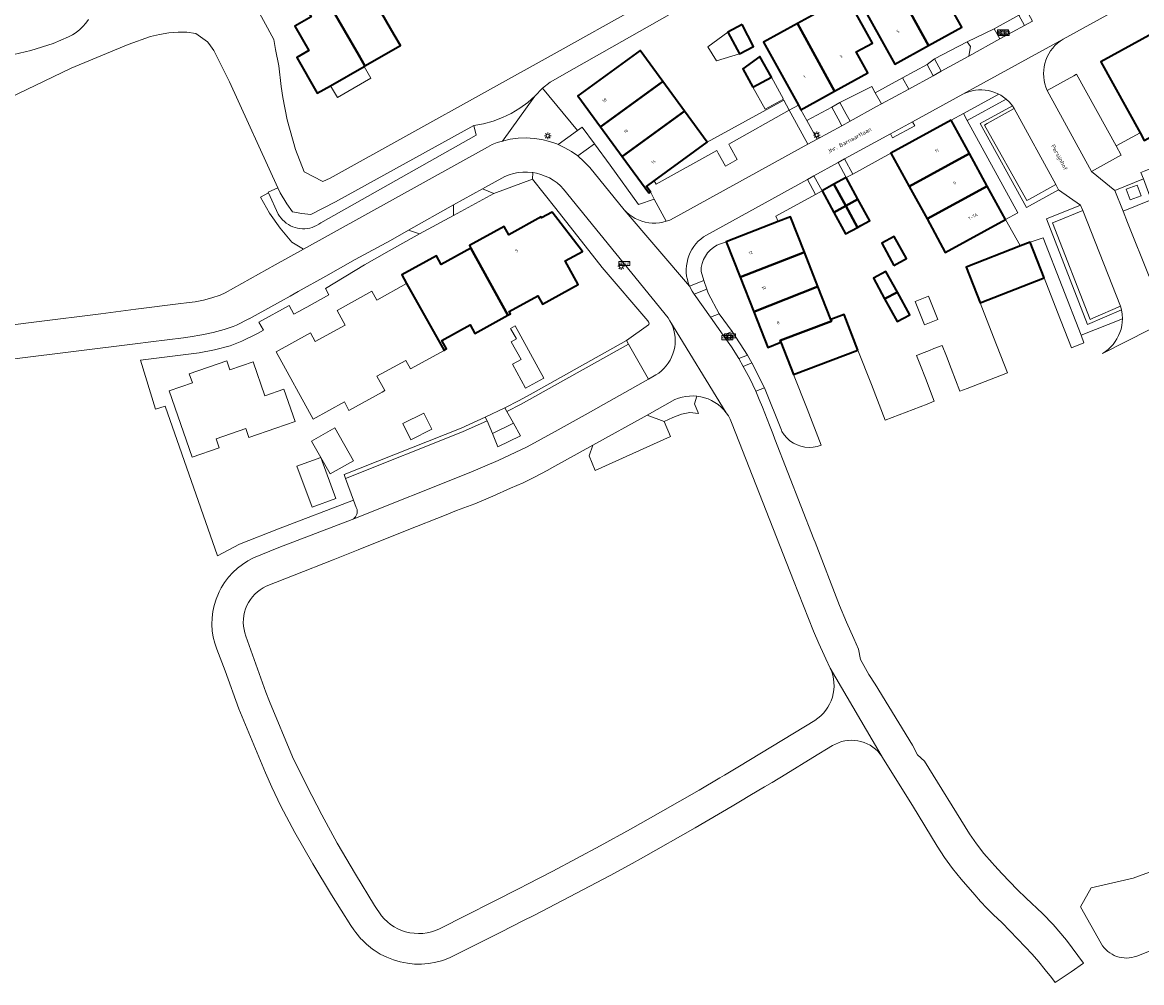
# Model space of a CAD drawing. Header units: metres. Extents: x 108651 to 109770, y 520801 to 521818.
# Tile 11 of 66: x 109047 to 109212, y 520801 to 520942. Entities that reach past the tile are written whole.
import ezdxf
from ezdxf.enums import TextEntityAlignment as Align

# ---------------------------------------------------------------- set-up
doc = ezdxf.new("R2010")
doc.units = ezdxf.units.M
for name, color, linetype, lineweight in [('B-WE-GR-BEPLANTING_CULTUUR_HEESTERS-GV', 253, 'Continuous', 18), ('B-WE-GR-BEPLANTING_CULTUUR_ROOS-GV', 253, 'Continuous', 18), ('B-WE-IE-MEUBILAIR_WEGMEUBILAIR_VERKEERSBORD-S', 253, 'Continuous', 25), ('B-WE-KL-ET_LS_OV_LICHTMAST-S', 253, 'Continuous', 25), ('B-WE-OG-BEBOUWING-GV', 253, 'Continuous', 35), ('B-WE-OG-BEBOUWING-T18', 253, 'Continuous', 18), ('B-WE-OG-BEBOUWING_LUIFEL-GV', 253, 'Continuous', 18), ('B-WE-OG-BEBOUWING_OVERBOUWING-GV', 253, 'Continuous', 18), ('B-WE-OG-TERREIN_CULTUURSCHEIDING-GV', 253, 'Continuous', 18), ('B-WE-OG-TERREIN_ERF-GV', 253, 'Continuous', 18), ('B-WE-OG-TOPOGRAFIE-T18', 253, 'Continuous', 18), ('B-WE-OG-WATER_SLOOT-GV', 253, 'Continuous', 18), ('B-WE-VH-KANTVERHARDING-G', 253, 'Continuous', 18), ('B-WE-VH-VERHARDING_BEDRIJFSVLOERPLAAT-GV', 253, 'Continuous', 18), ('B-WE-VH-VERHARDING_BETONSTRAATSTEEN-GV', 253, 'Continuous', 18), ('B-WE-VH-VERHARDING_STRAATBAKSTEEN-GV', 253, 'Continuous', 18)]:
    doc.layers.add(name, color=color, linetype=linetype, lineweight=lineweight)
doc.styles.add('NLCS-ISO', font='NLCS-ISO.ttf')
doc.styles.add('NLCS-ISO-M250-T18', font='NLCS-ISO.ttf', dxfattribs={"height": 0.45})

# ---------------------------------------------------------------- blocks, each defined once
blk = doc.blocks.new('SIE-WEG_VERKEERSBORD_STRAATNAAM-SO')
at = {"color": 0, "linetype": 'ByBlock', "lineweight": 18}
blk.add_lwpolyline([(-3.25, -1.25), (3.25, -1.25), (3.25, 1.25), (-3.25, 1.25)], close=True, dxfattribs=at)
at = {"color": 0, "linetype": 'ByBlock', "lineweight": 18, "style": 'NLCS-ISO'}
blk.add_text('straat', height=1.5, dxfattribs=at).set_placement((0, 0.15), align=Align.MIDDLE_CENTER)
blk = doc.blocks.new('SKL-ET_OV_LICHTMAST-SO')
at = {"color": 0, "linetype": 'ByBlock', "lineweight": 18}
for points in [[(-1.25, 0), (-2, 0)], [(-1.41, 1.41), (-0.88, 0.88)], [(0, 2), (0, 1.25)], [(0.88, 0.88), (1.41, 1.41)], [(2, 0), (1.25, 0)], [(-1.41, -1.41), (-0.88, -0.88)], [(0, -1.25), (0, -2)], [(0.88, -0.88), (1.41, -1.41)]]:
    blk.add_lwpolyline(points, dxfattribs=at)
blk.add_circle((0, 0), 1, dxfattribs=at)

msp = doc.modelspace()

# ---------------------------------------------------------------- linework, layer by layer
at = {"layer": 'B-WE-GR-BEPLANTING_CULTUUR_HEESTERS-GV', "flags": 128}
for points in [[(109215.95, 520948.35), (109200.18, 520939.63), (109199.76, 520939.35), (109199.36, 520939.03), (109198.99, 520938.68), (109198.66, 520938.31), (109198.35, 520937.9), (109198.08, 520937.47), (109197.85, 520937.02), (109197.66, 520936.55), (109197.51, 520936.06), (109197.4, 520935.57), (109197.34, 520935.07), (109197.32, 520934.56), (109197.34, 520934.05), (109197.4, 520933.55), (109197.51, 520933.05), (109197.66, 520932.57), (109197.85, 520932.1), (109201.78, 520934.25), (109202.17, 520934.47), (109207.98, 520923.94), (109211.48, 520925.87), (109205.72, 520936.3), (109217.84, 520942.97)], [(109212.07, 520920.22), (109211.61, 520920.04), (109211.96, 520919.13)]]:
    msp.add_lwpolyline(points, dxfattribs=at)
for points in [[(109117.91, 520924.66), (109119.06, 520924.92), (109120.22, 520925.07), (109121.4, 520925.12), (109122.58, 520925.05), (109123.71, 520924.87), (109124.81, 520924.6), (109125.89, 520924.23), (109126.08, 520924.15), (109128.91, 520926.2), (109123.78, 520932.41), (109123.72, 520932.36), (109122.72, 520931.3), (109122.65, 520931.24)], [(109169.31, 520919.81), (109174.92, 520922.88), (109183.77, 520927.73), (109185.55, 520928.7), (109190.74, 520931.54), (109190.62, 520931.61), (109190.17, 520931.8), (109189.71, 520931.96), (109189.24, 520932.07), (109188.76, 520932.15), (109188.28, 520932.18), (109187.79, 520932.18), (109187.31, 520932.13), (109186.83, 520932.04), (109186.36, 520931.91), (109185.9, 520931.74), (109185.46, 520931.54), (109178.08, 520927.49), (109178.4, 520926.92), (109175.17, 520925.13), (109174.85, 520925.7), (109168.11, 520922.03)], [(109191.84, 520930.81), (109191.45, 520931.11), (109191.05, 520931.38), (109190.74, 520931.54), (109185.55, 520928.7), (109186.12, 520927.67)], [(109140.19, 520918.84), (109140.46, 520918.32), (109149.36, 520923.28), (109149.58, 520922.88), (109150.65, 520920.97), (109152.37, 520921.93), (109151.33, 520923.83), (109151.11, 520924.22), (109160, 520929.18), (109159.19, 520930.66), (109147.93, 520924.48)], [(109199.1, 520918.29), (109195.24, 520916.14), (109194.84, 520915.93), (109188.66, 520927.01), (109189.06, 520927.23), (109193.01, 520929.43), (109192.74, 520929.83), (109187.99, 520927.23), (109194.79, 520914.89), (109199.5, 520917.49)], [(109141.95, 520912.88), (109140.19, 520916.12), (109137.88, 520915.34), (109133.69, 520921.13), (109131.41, 520924.24), (109128.95, 520922.47), (109129.87, 520921.68), (109130.71, 520920.79), (109135.76, 520914.58), (109136.13, 520914.21), (109136.52, 520913.87), (109136.95, 520913.57), (109137.4, 520913.3), (109137.87, 520913.08), (109138.36, 520912.9), (109138.86, 520912.76), (109139.37, 520912.66), (109139.89, 520912.61), (109140.41, 520912.61), (109140.93, 520912.66), (109141.45, 520912.74)], [(109168.35, 520919.29), (109167.15, 520921.5), (109163.61, 520919.55), (109164.81, 520917.34), (109166.56, 520918.31)], [(109142.48, 520898.28), (109142.21, 520898.71), (109126.89, 520917.59), (109126.43, 520918.08), (109125.92, 520918.52), (109125.37, 520918.91), (109124.79, 520919.25), (109124.19, 520919.53), (109123.56, 520919.77), (109122.91, 520919.94), (109122.35, 520920.03), (109122.32, 520919.05), (109125.74, 520914.75), (109132.53, 520906.1), (109139.23, 520898.25), (109139.36, 520898.13), (109139.41, 520897.96), (109139.42, 520897.92), (109139.38, 520897.74), (109139.32, 520897.66), (109136.12, 520895.36), (109136.42, 520894.84), (109139.33, 520889.7), (109140.42, 520890.32), (109140.84, 520890.6), (109141.24, 520890.91), (109141.6, 520891.26), (109141.94, 520891.64), (109142.24, 520892.05), (109142.51, 520892.48), (109142.73, 520892.93), (109142.92, 520893.4), (109143.07, 520893.88), (109143.18, 520894.38), (109143.24, 520894.88), (109143.26, 520895.38), (109143.23, 520895.89), (109143.17, 520896.39), (109143.06, 520896.88), (109142.9, 520897.37), (109142.71, 520897.83)], [(109145.35, 520903.38), (109147.48, 520904.21), (109147.05, 520905.53), (109147.09, 520906.12), (109147.21, 520906.69), (109147.41, 520907.25), (109147.68, 520907.77), (109148.02, 520908.25), (109148.42, 520908.68), (109148.87, 520909.05), (109149.37, 520909.36), (109149.38, 520909.36), (109150.76, 520909.87), (109158.36, 520912.84), (109158.05, 520913.62), (109163.85, 520916.81), (109162.65, 520919.02), (109147.84, 520910.86), (109147.41, 520910.59), (109147.01, 520910.28), (109146.64, 520909.94), (109146.29, 520909.57), (109145.98, 520909.16), (109145.71, 520908.74), (109145.47, 520908.29), (109145.27, 520907.83), (109145.11, 520907.35), (109144.99, 520906.85), (109144.92, 520906.35), (109144.88, 520905.85), (109144.89, 520905.34), (109144.94, 520904.84), (109145.04, 520904.34), (109145.18, 520903.85)], [(109203.06, 520914.47), (109202.76, 520915.27), (109197.75, 520913.24), (109203.77, 520897.74), (109208.76, 520899.87), (109208.62, 520900.42), (109204.55, 520898.66), (109204.14, 520898.48), (109198.61, 520912.64), (109199.02, 520912.81)], [(109147.9, 520902.91), (109146.05, 520902.19), (109148.46, 520898.79), (109149.73, 520899.29), (109148.1, 520902.33)], [(109150.32, 520896.17), (109151.52, 520894.46), (109152.6, 520892.72), (109153.89, 520893.22), (109151.63, 520896.68)], [(109156.34, 520888.43), (109154.52, 520892.08), (109153.24, 520891.58), (109154.2, 520889.78), (109155.07, 520887.94)], [(109115.64, 520883.59), (109116.43, 520881.73), (109119.52, 520883.25), (109118.57, 520884.97), (109118.27, 520885.5), (109115.36, 520884.12)], [(109141.63, 520883.48), (109139.12, 520884.41), (109131.18, 520879.99), (109130.65, 520878.43), (109131.49, 520876.27), (109142.56, 520881.28)]]:
    msp.add_lwpolyline(points, close=True, dxfattribs=at)
at = {"layer": 'B-WE-GR-BEPLANTING_CULTUUR_ROOS-GV', "flags": 128}
for points in [[(109193.68, 520943.16), (109190.07, 520941.15), (109190.89, 520939.65), (109194.52, 520941.63)], [(109186.34, 520937.12), (109186.59, 520938.55), (109186.12, 520939.25), (109181.3, 520936.71), (109182.29, 520934.92)], [(109180.21, 520935.92), (109176.62, 520933.92), (109177.52, 520932.28), (109181.12, 520934.26)], [(109172.6, 520931.75), (109172.1, 520932.68), (109167.42, 520930.3), (109168.37, 520928.59), (109168.93, 520927.58), (109172.82, 520929.73), (109173.51, 520930.11)], [(109166.22, 520929.64), (109162.59, 520927.66), (109164.09, 520924.94), (109167.72, 520926.92), (109167.17, 520927.93)]]:
    msp.add_lwpolyline(points, close=True, dxfattribs=at)
at = {"layer": 'B-WE-OG-BEBOUWING-GV', "flags": 128}
for points in [[(109174.99, 520948.58), (109180.45, 520938.68), (109185.32, 520941.36), (109183.62, 520944.43), (109185.99, 520945.73), (109179.75, 520957.04), (109176.86, 520955.44), (109179.33, 520950.98)], [(109161.2, 520941.9), (109166.65, 520932), (109171.52, 520934.68), (109169.82, 520937.75), (109172.19, 520939.05), (109165.95, 520950.35), (109163.06, 520948.76), (109165.53, 520944.29)], [(109092.64, 520944.51), (109096.81, 520937.28), (109097.72, 520935.69), (109102.93, 520938.69), (109102.03, 520940.25), (109097.84, 520947.51)], [(109180.45, 520938.68), (109174.99, 520948.58), (109174.72, 520948.43), (109170.25, 520945.96), (109170.03, 520945.85), (109175.5, 520935.95)], [(109097.72, 520935.69), (109096.81, 520937.28), (109092.64, 520944.51), (109091.22, 520946.84), (109088.47, 520945.24), (109089.83, 520942.89), (109087.44, 520941.51), (109089.49, 520937.95), (109087.72, 520936.93), (109090.74, 520931.67), (109092.69, 520932.79), (109097.61, 520935.62)], [(109220.11, 520910.68), (109228.99, 520914.28), (109230.77, 520915.01), (109232.93, 520915.88), (109227.97, 520928.13), (109227.7, 520928.02), (109226.92, 520929.94), (109223.82, 520928.69), (109222.99, 520930.73), (109224.2, 520931.4), (109217.84, 520942.97), (109205.72, 520936.3), (109211.48, 520925.87), (109212.1, 520924.74), (109213.99, 520925.78), (109214.61, 520926.12), (109215.8, 520923.19), (109215.15, 520922.92), (109215.67, 520921.63)], [(109153.07, 520941.77), (109150.99, 520940.66), (109152.69, 520937.45), (109154.77, 520938.56)], [(109161.2, 520941.9), (109156.23, 520939.16), (109161.33, 520929.92), (109161.7, 520929.26), (109165.32, 520931.27), (109166.65, 520932)], [(109141.43, 520933.39), (109138.11, 520937.94), (109128.99, 520931.29), (109132.31, 520926.74)], [(109154.67, 520932.57), (109157.38, 520934.05), (109155.7, 520937.08), (109153.19, 520935.25)], [(109144.61, 520929.03), (109141.43, 520933.39), (109132.31, 520926.74), (109135.48, 520922.39)], [(109144.61, 520929.03), (109135.48, 520922.39), (109139.37, 520917.05), (109139.63, 520917.23), (109139.06, 520918.01), (109140.19, 520918.84), (109147.93, 520924.48)], [(109183.77, 520927.73), (109174.92, 520922.88), (109177.61, 520917.97), (109186.46, 520922.82)], [(109186.46, 520922.82), (109177.61, 520917.97), (109180.21, 520913.22), (109189.06, 520918.06)], [(109164.81, 520917.34), (109166.54, 520914.19), (109168.29, 520915.15), (109166.56, 520918.31)], [(109168.35, 520919.29), (109166.56, 520918.31), (109168.29, 520915.15), (109170.08, 520916.13)], [(109191.75, 520913.15), (109189.06, 520918.06), (109180.21, 520913.22), (109182.9, 520908.31)], [(109170.03, 520911.99), (109168.29, 520915.15), (109166.54, 520914.19), (109168.27, 520911.03)], [(109168.29, 520915.15), (109170.03, 520911.99), (109170.5, 520912.25), (109171.76, 520912.95), (109171.81, 520912.97), (109170.08, 520916.13)], [(109113.26, 520908.93), (109118.7, 520899.08), (109119.09, 520899.3), (109118.91, 520899.62), (109123.11, 520901.93), (109123.77, 520900.72), (109129.03, 520903.62), (109127.13, 520907.06), (109129.66, 520908.45), (109125.2, 520914.22), (109123.65, 520913.37), (109123.57, 520913.52), (109118.83, 520910.91), (109118.17, 520912.12), (109113.05, 520909.33)], [(109158.36, 520912.84), (109150.76, 520909.87), (109152.8, 520904.66), (109162.21, 520908.33), (109160.17, 520913.55)], [(109175.34, 520906.41), (109177.19, 520907.43), (109175.41, 520910.67), (109173.57, 520909.66)], [(109197.4, 520904.6), (109195.36, 520909.82), (109193.93, 520909.26), (109185.95, 520906.14), (109187.99, 520900.92)], [(109113.26, 520908.93), (109108.92, 520906.53), (109108.22, 520907.8), (109103.12, 520905), (109103.81, 520903.73), (109109.33, 520893.93), (109109.71, 520894.15), (109109.03, 520895.39), (109113.18, 520897.67), (109113.86, 520896.42), (109118.7, 520899.08)], [(109154.78, 520899.6), (109164.19, 520903.29), (109162.21, 520908.33), (109152.8, 520904.66)], [(109173.99, 520901.52), (109175.86, 520902.47), (109174.19, 520905.52), (109172.35, 520904.51)], [(109154.78, 520899.6), (109156.83, 520894.37), (109158.78, 520895.13), (109158.68, 520895.38), (109166.18, 520898.2), (109166.08, 520898.44), (109164.19, 520903.29)], [(109173.99, 520901.52), (109175.84, 520898.15), (109177.68, 520899.16), (109175.86, 520902.47)], [(109170.08, 520893.96), (109168.03, 520899.21), (109166.08, 520898.44), (109166.18, 520898.2), (109158.68, 520895.38), (109158.78, 520895.13), (109160.63, 520890.4)]]:
    msp.add_lwpolyline(points, close=True, dxfattribs=at)
at = {"layer": 'B-WE-OG-BEBOUWING_LUIFEL-GV', "flags": 128}
for points in [[(109150.99, 520940.66), (109148.04, 520938.5), (109149.34, 520936.45), (109152.69, 520937.45)], [(109157.38, 520934.05), (109154.67, 520932.57), (109156.46, 520929.34), (109159.16, 520930.83)]]:
    msp.add_lwpolyline(points, close=True, dxfattribs=at)
at = {"layer": 'B-WE-OG-BEBOUWING_OVERBOUWING-GV', "flags": 128}
for points in [[(109092.69, 520932.79), (109093.69, 520931.06), (109098.61, 520933.89), (109097.61, 520935.62)], [(109119.2, 520895.18), (109120.63, 520892.58), (109119.36, 520891.88), (109121.29, 520888.37), (109123.97, 520889.84), (109119.75, 520897.52), (109119.1, 520897.16), (109119.96, 520895.6)]]:
    msp.add_lwpolyline(points, close=True, dxfattribs=at)
at = {"layer": 'B-WE-OG-TERREIN_CULTUURSCHEIDING-GV', "flags": 128}
for points in [[(109113.69, 520926.96), (109114.05, 520925.54), (109091.24, 520912.65), (109090.94, 520912.44), (109090.63, 520912.26), (109090.3, 520912.11), (109089.96, 520911.99), (109089.62, 520911.89), (109089.26, 520911.83), (109088.9, 520911.79), (109088.54, 520911.79), (109088.18, 520911.82), (109087.82, 520911.88), (109087.47, 520911.97), (109087.13, 520912.09), (109086.8, 520912.23), (109086.49, 520912.41), (109086.19, 520912.61), (109085.91, 520912.84), (109085.65, 520913.09), (109085.41, 520913.36), (109085.19, 520913.65), (109085, 520913.95), (109083.57, 520917.07), (109082.4, 520916.42), (109083.73, 520914.09), (109085.27, 520911.89), (109086.99, 520909.83), (109088.71, 520908.77), (109115.71, 520923.77), (109116.41, 520924.14), (109117.15, 520924.43), (109117.91, 520924.66), (109122.65, 520931.24), (109121.63, 520930.34), (109120.45, 520929.48), (109119.2, 520928.73), (109117.89, 520928.1), (109116.53, 520927.59), (109115.12, 520927.21)], [(109110.74, 520915.28), (109110.71, 520913.75), (109116.62, 520916.96), (109114.97, 520917.64)]]:
    msp.add_lwpolyline(points, close=True, dxfattribs=at)
at = {"layer": 'B-WE-OG-TERREIN_ERF-GV', "flags": 128}
for points in [[(109081.04, 520945.72), (109084.34, 520939.58), (109084.59, 520938.1), (109085.08, 520935.7), (109085.45, 520932.67), (109085.69, 520931.08), (109086.31, 520927.78), (109087.53, 520923.4), (109088.79, 520920.13), (109091.53, 520918.73), (109092.62, 520919.21), (109126.83, 520938.22), (109165.37, 520959.8)], [(109165.99, 520956.64), (109128.45, 520935.29), (109124.89, 520933.32), (109123.78, 520932.41), (109128.91, 520926.2), (109129.61, 520926.7), (109131.41, 520924.24), (109133.69, 520921.13), (109137.88, 520915.34), (109140.19, 520916.12), (109139.63, 520917.23), (109139.37, 520917.05), (109135.48, 520922.39), (109132.31, 520926.74), (109128.99, 520931.29), (109138.11, 520937.94), (109141.43, 520933.39), (109144.61, 520929.03), (109147.93, 520924.48), (109159.19, 520930.66), (109160, 520929.18), (109161.33, 520929.92), (109156.23, 520939.16), (109161.2, 520941.9), (109165.53, 520944.29)], [(109165.95, 520950.35), (109172.19, 520939.05), (109169.82, 520937.75), (109171.52, 520934.68), (109166.65, 520932), (109165.32, 520931.27), (109161.7, 520929.26), (109162.59, 520927.66), (109166.22, 520929.64), (109167.42, 520930.3), (109172.1, 520932.68), (109172.6, 520931.75), (109176.62, 520933.92), (109180.21, 520935.92), (109181.3, 520936.71), (109186.12, 520939.25), (109190.07, 520941.15), (109193.68, 520943.16)]]:
    msp.add_lwpolyline(points, dxfattribs=at)
for points in [[(109174.72, 520948.43), (109174.99, 520948.58), (109179.33, 520950.98), (109176.86, 520955.44), (109179.75, 520957.04), (109185.99, 520945.73), (109183.62, 520944.43), (109185.32, 520941.36), (109180.45, 520938.68), (109175.5, 520935.95), (109170.03, 520945.85), (109170.25, 520945.96)], [(109097.72, 520935.69), (109097.61, 520935.62), (109092.69, 520932.79), (109090.74, 520931.67), (109087.72, 520936.93), (109089.49, 520937.95), (109087.44, 520941.51), (109089.83, 520942.89), (109088.47, 520945.24), (109085.46, 520950.42), (109088.24, 520952.05), (109091.11, 520953.72), (109094.14, 520948.52), (109091.22, 520946.84), (109092.64, 520944.51), (109097.84, 520947.51), (109102.03, 520940.25), (109102.93, 520938.69)], [(109153.07, 520941.77), (109154.77, 520938.56), (109152.69, 520937.45), (109150.99, 520940.66)], [(109157.38, 520934.05), (109154.67, 520932.57), (109153.19, 520935.25), (109155.7, 520937.08)], [(109191.75, 520913.15), (109193.52, 520914.14), (109186.12, 520927.67), (109185.55, 520928.7), (109183.77, 520927.73), (109186.46, 520922.82), (109189.06, 520918.06)], [(109185.05, 520887.92), (109186.08, 520888.32), (109192.01, 520890.62), (109189.96, 520895.87), (109187.99, 520900.92), (109185.95, 520906.14), (109193.93, 520909.26), (109195.36, 520909.82), (109193.9, 520909.32), (109191.75, 520913.15), (109182.9, 520908.31), (109180.21, 520913.22), (109177.61, 520917.97), (109174.92, 520922.88), (109169.31, 520919.81), (109168.35, 520919.29), (109170.08, 520916.13), (109171.81, 520912.97), (109171.76, 520912.95), (109170.5, 520912.25), (109170.03, 520911.99), (109168.27, 520911.03), (109166.54, 520914.19), (109164.81, 520917.34), (109163.85, 520916.81), (109158.05, 520913.62), (109158.36, 520912.84), (109160.17, 520913.55), (109162.21, 520908.33), (109164.19, 520903.29), (109166.08, 520898.44), (109168.03, 520899.21), (109170.08, 520893.96), (109172.05, 520888.91), (109174.08, 520883.69), (109180.22, 520886.05), (109181.28, 520886.46), (109179.97, 520889.83), (109179.25, 520891.7), (109178.67, 520893.2), (109179.79, 520893.64), (109180.56, 520893.93), (109181.19, 520894.18), (109182.45, 520894.66), (109183.07, 520893.07), (109183.75, 520891.29)], [(109073.39, 520893.57), (109071.07, 520893.27), (109064.77, 520892.48), (109066.99, 520885.31), (109068.43, 520885.72), (109076.07, 520863.75), (109079.33, 520865.48), (109085.04, 520867.72), (109096.06, 520871.93), (109094.88, 520875.13), (109094.67, 520875.69), (109111.84, 520882.52), (109115.36, 520884.12), (109118.27, 520885.5), (109120.35, 520886.58), (109122.39, 520887.7), (109136.12, 520895.36), (109139.32, 520897.66), (109139.38, 520897.74), (109139.42, 520897.92), (109139.41, 520897.96), (109139.36, 520898.13), (109139.23, 520898.25), (109132.53, 520906.1), (109125.74, 520914.75), (109122.32, 520919.05), (109116.62, 520916.96), (109110.71, 520913.75), (109105.74, 520911.02), (109101.27, 520908.53), (109097.65, 520906.5), (109091.96, 520903), (109092.43, 520902.07), (109089.18, 520900.28), (109088.89, 520900.12), (109088.01, 520899.64), (109087.29, 520899.25), (109086.59, 520900.51), (109082.17, 520898.07), (109082.83, 520896.88), (109081.95, 520896.43), (109079.68, 520895.28), (109079.19, 520895.09), (109077.93, 520894.62), (109075.67, 520894.02)], [(109093.64, 520899.78), (109098.76, 520902.6), (109099.46, 520901.32), (109103.81, 520903.73), (109103.12, 520905), (109108.22, 520907.8), (109108.92, 520906.53), (109113.26, 520908.93), (109113.05, 520909.33), (109118.17, 520912.12), (109118.83, 520910.91), (109123.57, 520913.52), (109123.65, 520913.37), (109125.2, 520914.22), (109129.66, 520908.45), (109127.13, 520907.06), (109129.03, 520903.62), (109123.77, 520900.72), (109123.11, 520901.93), (109118.91, 520899.62), (109119.09, 520899.3), (109118.7, 520899.08), (109113.86, 520896.42), (109113.18, 520897.67), (109109.03, 520895.39), (109109.71, 520894.15), (109109.33, 520893.93), (109104.4, 520891.23), (109103.72, 520892.46), (109099.48, 520890.12), (109100.64, 520888.02), (109100.25, 520887.8), (109095.38, 520885.12), (109094.71, 520886.35), (109090.14, 520883.82), (109084.69, 520893.7), (109089.76, 520896.5), (109090.44, 520895.23), (109094.82, 520897.65)], [(109164.68, 520880.02), (109162.6, 520885.35), (109160.63, 520890.4), (109158.78, 520895.13), (109156.83, 520894.37), (109154.78, 520899.6), (109152.8, 520904.66), (109150.76, 520909.87), (109149.38, 520909.36), (109149.37, 520909.36), (109148.87, 520909.05), (109148.42, 520908.68), (109148.02, 520908.25), (109147.68, 520907.77), (109147.41, 520907.25), (109147.21, 520906.69), (109147.09, 520906.12), (109147.05, 520905.53), (109147.48, 520904.21), (109147.9, 520902.91), (109148.1, 520902.33), (109149.73, 520899.29), (109151.63, 520896.68), (109153.89, 520893.22), (109154.52, 520892.08), (109156.34, 520888.43), (109156.85, 520887.2), (109158.36, 520883.44), (109158.84, 520882.2), (109158.93, 520882.03), (109159.26, 520881.53), (109159.65, 520881.07), (109160.1, 520880.66), (109160.6, 520880.32), (109161.14, 520880.05), (109161.71, 520879.85), (109162.3, 520879.72), (109162.91, 520879.68), (109163.51, 520879.72), (109164.1, 520879.83)], [(109175.41, 520910.67), (109177.19, 520907.43), (109175.34, 520906.41), (109173.57, 520909.66)], [(109202.85, 520896.14), (109197.24, 520910.45), (109195.36, 520909.82), (109197.4, 520904.6), (109199.38, 520899.55), (109201.43, 520894.3), (109203.24, 520895.02)], [(109175.86, 520902.47), (109177.68, 520899.16), (109175.84, 520898.15), (109173.99, 520901.52), (109172.35, 520904.51), (109174.19, 520905.52)], [(109180.44, 520901.89), (109181.79, 520898.45), (109179.83, 520897.68), (109178.48, 520901.12)], [(109075.87, 520880.94), (109076.32, 520879.63), (109072.35, 520878.24), (109068.99, 520887.97), (109072.4, 520889.15), (109071.95, 520890.48), (109077.45, 520892.38), (109077.9, 520891.07), (109081.3, 520892.25), (109083.03, 520887.25), (109085.84, 520888.22), (109087.48, 520883.48), (109084.66, 520882.51), (109080.7, 520881.14), (109080.25, 520882.45)], [(109103.27, 520883.17), (109106.37, 520884.71), (109107.54, 520882.35), (109104.44, 520880.81)], [(109089.88, 520880.62), (109093.33, 520882.58), (109096.07, 520877.73), (109092.62, 520875.78)], [(109089.98, 520870.89), (109087.75, 520876.91), (109091.23, 520878.2), (109093.46, 520872.18)]]:
    msp.add_lwpolyline(points, close=True, dxfattribs=at)
at = {"layer": 'B-WE-OG-WATER_SLOOT-GV', "flags": 128}
for points in [[(109165.37, 520959.8), (109126.83, 520938.22), (109092.62, 520919.21), (109091.53, 520918.73), (109088.79, 520920.13), (109087.53, 520923.4), (109086.31, 520927.78), (109085.69, 520931.08), (109085.45, 520932.67), (109085.08, 520935.7), (109084.59, 520938.1), (109084.34, 520939.58), (109081.04, 520945.72)], [(109044.11, 520930.33), (109054.61, 520935.35), (109063, 520938.83), (109066.28, 520940.01), (109067.6, 520940.33), (109068.95, 520940.55), (109070.31, 520940.67), (109071.61, 520940.63), (109072.91, 520940.44), (109074.62, 520939.23), (109074.82, 520938.97), (109075.55, 520937.97), (109077.85, 520933.37), (109084.94, 520917.78), (109085.27, 520917.05), (109086.26, 520915.43), (109087.12, 520914.25), (109088.45, 520914.02), (109089.8, 520913.9), (109093.43, 520915.74), (109113.69, 520926.96), (109115.12, 520927.21), (109116.53, 520927.59), (109117.89, 520928.1), (109119.2, 520928.73), (109120.45, 520929.48), (109121.63, 520930.34), (109122.65, 520931.24), (109122.72, 520931.3), (109123.72, 520932.36), (109123.78, 520932.41), (109124.89, 520933.32), (109128.45, 520935.29), (109165.99, 520956.64)], [(109057.15, 520942.52), (109056.77, 520941.99), (109056.35, 520941.49), (109055.88, 520941.03), (109055.37, 520940.62), (109054.82, 520940.26), (109054.24, 520939.95), (109051.96, 520938.98), (109048.68, 520937.97), (109046.18, 520937.36)], [(109259.03, 520834.32), (109210.45, 520816.45), (109204.31, 520815.01), (109202.72, 520812.24), (109204.26, 520809.53), (109205.78, 520806.84), (109205.98, 520806.52), (109206.21, 520806.22), (109206.46, 520805.95), (109206.74, 520805.69), (109207.04, 520805.46), (109207.36, 520805.26), (109207.69, 520805.09), (109208.04, 520804.95), (109208.4, 520804.84), (109208.77, 520804.77), (109209.14, 520804.72), (109209.52, 520804.71), (109209.89, 520804.74), (109210.26, 520804.79), (109210.63, 520804.89), (109210.98, 520805.01), (109228.61, 520812)]]:
    msp.add_lwpolyline(points, dxfattribs=at)
msp.add_lwpolyline([(109113.69, 520926.96), (109093.43, 520915.74), (109089.8, 520913.9), (109088.45, 520914.02), (109087.12, 520914.25), (109086.26, 520915.43), (109085.27, 520917.05), (109084.94, 520917.78), (109083.54, 520917.15), (109083.57, 520917.07), (109085, 520913.95), (109085.19, 520913.65), (109085.41, 520913.36), (109085.65, 520913.09), (109085.91, 520912.84), (109086.19, 520912.61), (109086.49, 520912.41), (109086.8, 520912.23), (109087.13, 520912.09), (109087.47, 520911.97), (109087.82, 520911.88), (109088.18, 520911.82), (109088.54, 520911.79), (109088.9, 520911.79), (109089.26, 520911.83), (109089.62, 520911.89), (109089.96, 520911.99), (109090.3, 520912.11), (109090.63, 520912.26), (109090.94, 520912.44), (109091.24, 520912.65), (109114.05, 520925.54)], close=True, dxfattribs=at)
at = {"layer": 'B-WE-VH-KANTVERHARDING-G', "flags": 128}
for points in [[(109195.68, 520942.27), (109194.82, 520943.86), (109193.68, 520943.16), (109194.52, 520941.63)], [(109180.21, 520935.92), (109181.12, 520934.26), (109182.29, 520934.92), (109181.3, 520936.71)], [(109160, 520929.18), (109160.22, 520928.78), (109162.73, 520924.2), (109164.09, 520924.94), (109162.59, 520927.66), (109161.7, 520929.26), (109161.33, 520929.92)], [(109166.22, 520929.64), (109167.17, 520927.93), (109167.72, 520926.92), (109168.93, 520927.58), (109168.37, 520928.59), (109167.42, 520930.3)], [(109191.84, 520930.81), (109186.12, 520927.67), (109193.52, 520914.14), (109191.75, 520913.15), (109193.9, 520909.32), (109195.36, 520909.82), (109197.24, 520910.45), (109202.85, 520896.14), (109208.89, 520898.58), (109208.86, 520899.23), (109208.76, 520899.87), (109203.77, 520897.74), (109197.75, 520913.24), (109202.76, 520915.27), (109199.5, 520917.49), (109194.79, 520914.89), (109187.99, 520927.23), (109192.74, 520929.83), (109192.32, 520930.35)], [(109178.08, 520927.49), (109174.85, 520925.7), (109175.17, 520925.13), (109178.4, 520926.92)], [(109204.37, 520920.21), (109207.79, 520917.42), (109211.96, 520919.13), (109211.61, 520920.04), (109212.07, 520920.22), (109215.67, 520921.63), (109215.15, 520922.92), (109215.8, 520923.19), (109214.61, 520926.12), (109213.99, 520925.78), (109212.1, 520924.74), (109211.48, 520925.87), (109207.98, 520923.94), (109208.72, 520922.59), (109208.33, 520922.38)], [(109168.35, 520919.29), (109169.31, 520919.81), (109168.11, 520922.03), (109167.15, 520921.5)], [(109163.85, 520916.81), (109164.81, 520917.34), (109163.61, 520919.55), (109162.65, 520919.02)], [(109145.35, 520903.38), (109145.75, 520902.61), (109146.05, 520902.19), (109147.9, 520902.91), (109147.48, 520904.21)], [(109118.27, 520885.5), (109118.57, 520884.97), (109120.64, 520886.05), (109122.68, 520887.18), (109136.42, 520894.84), (109136.12, 520895.36), (109122.39, 520887.7), (109120.35, 520886.58)], [(109154.52, 520892.08), (109153.89, 520893.22), (109152.6, 520892.72), (109153.24, 520891.58)], [(109116.43, 520881.73), (109117.25, 520879.78), (109120.57, 520881.39), (109119.52, 520883.25)]]:
    msp.add_lwpolyline(points, close=True, dxfattribs=at)
at = {"layer": 'B-WE-VH-VERHARDING_BEDRIJFSVLOERPLAAT-GV', "flags": 128}
msp.add_lwpolyline([(109211.05, 520918.18), (109209.46, 520917.6), (109210.04, 520916.02), (109211.64, 520916.61)], close=True, dxfattribs=at)
at = {"layer": 'B-WE-VH-VERHARDING_BETONSTRAATSTEEN-GV', "flags": 128}
for points in [[(109195.68, 520942.27), (109194.52, 520941.63), (109190.89, 520939.65), (109186.34, 520937.12), (109182.29, 520934.92), (109181.12, 520934.26), (109177.52, 520932.28), (109173.51, 520930.11), (109172.82, 520929.73), (109168.93, 520927.58), (109167.72, 520926.92), (109164.09, 520924.94), (109162.73, 520924.2), (109143.13, 520913.39), (109142.46, 520913.06), (109141.95, 520912.88), (109141.45, 520912.74), (109140.93, 520912.66), (109140.41, 520912.61), (109139.89, 520912.61), (109139.37, 520912.66), (109138.86, 520912.76), (109138.36, 520912.9), (109137.87, 520913.08), (109137.4, 520913.3), (109136.95, 520913.57), (109136.52, 520913.87), (109136.13, 520914.21), (109135.76, 520914.58), (109145.35, 520903.38), (109145.18, 520903.85), (109145.04, 520904.34), (109144.94, 520904.84), (109144.89, 520905.34), (109144.88, 520905.85), (109144.92, 520906.35), (109144.99, 520906.85), (109145.11, 520907.35), (109145.27, 520907.83), (109145.47, 520908.29), (109145.71, 520908.74), (109145.98, 520909.16), (109146.29, 520909.57), (109146.64, 520909.94), (109147.01, 520910.28), (109147.41, 520910.59), (109147.84, 520910.86), (109162.65, 520919.02), (109163.61, 520919.55), (109167.15, 520921.5), (109168.11, 520922.03), (109174.85, 520925.7), (109178.08, 520927.49), (109185.46, 520931.54), (109200.18, 520939.63), (109215.95, 520948.35)], [(109212.83, 520904.79), (109209.65, 520912.7), (109208.99, 520914.37), (109207.79, 520917.42), (109204.37, 520920.21), (109197.85, 520932.1), (109197.66, 520932.57), (109197.51, 520933.05), (109197.4, 520933.55), (109197.34, 520934.05), (109197.32, 520934.56), (109197.34, 520935.07), (109197.4, 520935.57), (109197.51, 520936.06), (109197.66, 520936.55), (109197.85, 520937.02), (109198.08, 520937.47), (109198.35, 520937.9), (109198.66, 520938.31), (109198.99, 520938.68), (109199.36, 520939.03), (109199.76, 520939.35), (109200.18, 520939.63), (109185.46, 520931.54), (109185.9, 520931.74), (109186.36, 520931.91), (109186.83, 520932.04), (109187.31, 520932.13), (109187.79, 520932.18), (109188.28, 520932.18), (109188.76, 520932.15), (109189.24, 520932.07), (109189.71, 520931.96), (109190.17, 520931.8), (109190.62, 520931.61), (109190.74, 520931.54), (109191.05, 520931.38), (109191.45, 520931.11), (109191.84, 520930.81), (109192.32, 520930.35), (109192.74, 520929.83), (109193.01, 520929.43), (109199.1, 520918.29), (109199.5, 520917.49), (109202.76, 520915.27), (109203.06, 520914.47), (109208.62, 520900.42), (109208.76, 520899.87), (109208.86, 520899.23), (109208.89, 520898.58), (109208.86, 520898.06), (109208.79, 520897.56), (109208.68, 520897.06), (109208.52, 520896.57), (109208.32, 520896.1), (109208.09, 520895.64), (109207.82, 520895.21), (109207.51, 520894.8), (109207.16, 520894.42), (109206.79, 520894.08), (109206.39, 520893.76), (109205.96, 520893.48), (109219.75, 520900.46)], [(109046.28, 520892.69), (109064.03, 520894.89), (109066.3, 520895.18), (109071.09, 520895.79), (109072.08, 520895.94), (109073.77, 520896.19), (109075.43, 520896.54), (109077.08, 520897), (109078.4, 520897.45), (109078.88, 520897.63), (109080.67, 520898.54), (109080.74, 520898.57), (109081.61, 520899.06), (109085.35, 520901.12), (109086.77, 520901.91), (109087.93, 520902.56), (109091.99, 520904.82), (109096.31, 520907.27), (109101.46, 520910.08), (109104.13, 520911.6), (109110.74, 520915.28), (109114.97, 520917.64), (109118.25, 520919.45), (109118.89, 520919.7), (109119.55, 520919.9), (109120.23, 520920.03), (109120.91, 520920.1), (109121.58, 520920.1), (109122.25, 520920.05), (109122.35, 520920.03), (109122.91, 520919.94), (109123.56, 520919.77), (109124.19, 520919.53), (109124.79, 520919.25), (109125.37, 520918.91), (109125.92, 520918.52), (109126.43, 520918.08), (109126.89, 520917.59), (109142.21, 520898.71), (109142.48, 520898.28), (109150.74, 520884.78), (109151.06, 520884.31), (109151.34, 520883.82), (109151.64, 520883.11), (109160.61, 520860.16), (109163.54, 520852.71), (109164.32, 520850.9), (109165.12, 520849.17), (109165.37, 520848.64), (109166.01, 520847.25), (109173.85, 520833.92), (109178.07, 520827.1), (109181.71, 520821.14), (109182.79, 520819.46), (109183.97, 520817.84), (109185.24, 520816.29), (109187.22, 520814), (109188.07, 520812.99), (109188.97, 520812.03), (109189.93, 520811.12), (109191.24, 520809.87), (109194.62, 520806.36), (109195.63, 520805.26), (109196.62, 520804.13), (109197.57, 520802.97), (109198.47, 520801.83), (109199.04, 520801.1), (109201.35, 520802.68), (109203.18, 520803.97), (109200.68, 520807.35), (109198.71, 520809.65), (109197.14, 520811.23), (109194.76, 520813.51), (109193.43, 520814.78), (109191.22, 520817.09), (109190.13, 520818.28), (109189.76, 520818.68), (109188.57, 520820.04), (109187.47, 520821.47), (109186.45, 520822.96), (109179.82, 520833.64), (109178.82, 520834.54), (109178.09, 520835.96), (109172.62, 520844.93), (109171.65, 520846.32), (109170.47, 520848.54), (109170.18, 520850.04), (109169.48, 520851.64), (109168.4, 520854.04), (109167.39, 520856.48), (109163.79, 520865.76), (109163.61, 520866.22), (109157.89, 520880.91), (109157.58, 520881.7), (109157.09, 520882.94), (109156.06, 520885.57), (109155.58, 520886.71), (109155.07, 520887.94), (109154.2, 520889.78), (109153.24, 520891.58), (109152.6, 520892.72), (109151.52, 520894.46), (109150.32, 520896.17), (109148.46, 520898.79), (109146.05, 520902.19), (109145.75, 520902.61), (109145.35, 520903.38), (109135.76, 520914.58), (109130.71, 520920.79), (109129.87, 520921.68), (109128.95, 520922.47), (109128.04, 520923.12), (109127.08, 520923.68), (109126.08, 520924.15), (109125.89, 520924.23), (109124.81, 520924.6), (109123.71, 520924.87), (109122.58, 520925.05), (109121.4, 520925.12), (109120.22, 520925.07), (109119.06, 520924.92), (109117.91, 520924.66), (109117.15, 520924.43), (109116.41, 520924.14), (109115.71, 520923.77), (109088.71, 520908.77), (109084.57, 520906.47), (109077.2, 520902.37), (109076.48, 520902.05), (109075.28, 520901.62), (109074.04, 520901.28), (109072.79, 520901.04), (109071.52, 520900.91), (109070.71, 520900.82), (109064.12, 520899.98), (109058.98, 520899.31), (109049.54, 520898.14), (109039.06, 520896.79)]]:
    msp.add_lwpolyline(points, dxfattribs=at)
for points in [[(109186.34, 520937.12), (109190.89, 520939.65), (109190.07, 520941.15), (109186.12, 520939.25), (109186.59, 520938.55)], [(109204.37, 520920.21), (109208.33, 520922.38), (109208.72, 520922.59), (109207.98, 520923.94), (109202.17, 520934.47), (109201.78, 520934.25), (109197.85, 520932.1)], [(109172.6, 520931.75), (109173.51, 520930.11), (109177.52, 520932.28), (109176.62, 520933.92)], [(109199.1, 520918.29), (109193.01, 520929.43), (109189.06, 520927.23), (109188.66, 520927.01), (109194.84, 520915.93), (109195.24, 520916.14)], [(109141.95, 520912.88), (109142.46, 520913.06), (109143.13, 520913.39), (109162.73, 520924.2), (109160.22, 520928.78), (109160, 520929.18), (109151.11, 520924.22), (109151.33, 520923.83), (109152.37, 520921.93), (109150.65, 520920.97), (109149.58, 520922.88), (109149.36, 520923.28), (109140.46, 520918.32), (109140.19, 520918.84), (109139.06, 520918.01), (109139.63, 520917.23), (109140.19, 520916.12)], [(109126.08, 520924.15), (109127.08, 520923.68), (109128.04, 520923.12), (109128.95, 520922.47), (109131.41, 520924.24), (109129.61, 520926.7), (109128.91, 520926.2)], [(109116.62, 520916.96), (109122.32, 520919.05), (109122.35, 520920.03), (109122.25, 520920.05), (109121.58, 520920.1), (109120.91, 520920.1), (109120.23, 520920.03), (109119.55, 520919.9), (109118.89, 520919.7), (109118.25, 520919.45), (109114.97, 520917.64)], [(109211.96, 520919.13), (109207.79, 520917.42), (109208.99, 520914.37), (109213.13, 520916.04)], [(109211.05, 520918.18), (109211.64, 520916.61), (109210.04, 520916.02), (109209.46, 520917.6)], [(109110.74, 520915.28), (109104.13, 520911.6), (109105.74, 520911.02), (109110.71, 520913.75)], [(109203.06, 520914.47), (109199.02, 520912.81), (109198.61, 520912.64), (109204.14, 520898.48), (109204.55, 520898.66), (109208.62, 520900.42)], [(109095.68, 520809.49), (109096.12, 520808.83), (109096.38, 520808.44), (109097.12, 520807.55), (109097.31, 520807.37), (109097.94, 520806.75), (109098.83, 520806.03), (109099.08, 520805.85), (109099.97, 520805.3), (109100.92, 520804.82), (109101.9, 520804.44), (109102.91, 520804.14), (109103.95, 520803.94), (109105, 520803.83), (109106.05, 520803.82), (109106.53, 520803.86), (109107.1, 520803.91), (109108.15, 520804.09), (109109.16, 520804.36), (109110.25, 520804.77), (109111.31, 520805.33), (109117.65, 520808.5), (109120.91, 520810.15), (109122.63, 520810.99), (109126.72, 520813.14), (109133.69, 520816.84), (109136.51, 520818.37), (109138.61, 520819.53), (109146.19, 520823.82), (109151.64, 520827.01), (109152.86, 520827.74), (109154.23, 520828.56), (109156.37, 520829.84), (109157.49, 520830.5), (109159.51, 520831.7), (109163.47, 520834.13), (109166.36, 520835.91), (109166.76, 520836.13), (109167.21, 520836.32), (109167.66, 520836.48), (109168.13, 520836.59), (109168.61, 520836.65), (109168.64, 520836.66), (109169.09, 520836.68), (109169.57, 520836.66), (109170.05, 520836.6), (109170.52, 520836.5), (109170.98, 520836.36), (109171.42, 520836.17), (109171.85, 520835.95), (109172.25, 520835.69), (109172.63, 520835.4), (109172.99, 520835.07), (109173.31, 520834.71), (109173.6, 520834.33), (109173.85, 520833.92), (109166.01, 520847.25), (109166.22, 520846.75), (109166.37, 520846.23), (109166.49, 520845.7), (109166.55, 520845.16), (109166.57, 520844.61), (109166.53, 520844.07), (109166.45, 520843.54), (109166.32, 520843.01), (109166.14, 520842.49), (109165.92, 520842), (109165.66, 520841.52), (109165.35, 520841.08), (109165.01, 520840.66), (109164.62, 520840.27), (109164.21, 520839.92), (109163.77, 520839.61), (109152.7, 520832.87), (109150.51, 520831.57), (109149.83, 520831.17), (109146.78, 520829.36), (109141.08, 520826.13), (109136.69, 520823.63), (109132.27, 520821.19), (109125.31, 520817.49), (109121.59, 520815.54), (109120.48, 520814.97), (109108.68, 520809.01), (109108.09, 520808.76), (109107.48, 520808.56), (109106.86, 520808.42), (109106.22, 520808.33), (109105.58, 520808.31), (109104.94, 520808.34), (109104.31, 520808.43), (109103.69, 520808.58), (109103.11, 520808.77), (109102.55, 520809.02), (109102.01, 520809.31), (109101.5, 520809.65), (109101.02, 520810.03), (109100.57, 520810.45), (109100.17, 520810.91), (109099.13, 520812.41), (109096.33, 520817.03), (109093.65, 520821.57), (109091.39, 520825.75), (109089.22, 520829.97), (109087.12, 520834.23), (109083.72, 520842.36), (109083.18, 520843.77), (109080.27, 520851.96), (109080.1, 520852.45), (109079.98, 520852.95), (109079.91, 520853.45), (109079.88, 520853.96), (109079.89, 520854.48), (109079.95, 520854.99), (109080.06, 520855.49), (109080.21, 520855.98), (109080.4, 520856.45), (109080.64, 520856.91), (109080.91, 520857.34), (109081.22, 520857.75), (109081.57, 520858.13), (109081.95, 520858.47), (109082.36, 520858.78), (109082.79, 520859.06), (109083.25, 520859.29), (109087.33, 520860.91), (109093.07, 520863.2), (109096.75, 520864.66), (109103.94, 520867.53), (109109.64, 520869.8), (109111.18, 520870.41), (109113.85, 520871.42), (109116.5, 520872.52), (109119.11, 520873.7), (109120.93, 520874.48), (109122.71, 520875.35), (109124.45, 520876.3), (109125.57, 520876.91), (109131.18, 520879.99), (109139.12, 520884.41), (109143.21, 520886.7), (109143.73, 520886.9), (109144.26, 520887.06), (109144.8, 520887.17), (109145.35, 520887.23), (109145.9, 520887.24), (109146.45, 520887.21), (109147.01, 520887.12), (109147.55, 520886.98), (109148.09, 520886.8), (109148.6, 520886.56), (109149.09, 520886.29), (109149.55, 520885.97), (109149.98, 520885.6), (109150.38, 520885.21), (109150.74, 520884.78), (109142.48, 520898.28), (109142.71, 520897.83), (109142.9, 520897.37), (109143.06, 520896.88), (109143.17, 520896.39), (109143.23, 520895.89), (109143.26, 520895.38), (109143.24, 520894.88), (109143.18, 520894.38), (109143.07, 520893.88), (109142.92, 520893.4), (109142.73, 520892.93), (109142.51, 520892.48), (109142.24, 520892.05), (109141.94, 520891.64), (109141.6, 520891.26), (109141.24, 520890.91), (109140.84, 520890.6), (109140.42, 520890.32), (109139.33, 520889.7), (109130.06, 520884.46), (109125.62, 520882), (109121.51, 520879.79), (109117.3, 520877.77), (109113.01, 520875.94), (109095.84, 520869.11), (109085.07, 520864.97), (109081.38, 520863.45), (109080.55, 520863.02), (109079.76, 520862.51), (109079.02, 520861.94), (109078.34, 520861.3), (109077.71, 520860.61), (109077.14, 520859.87), (109076.65, 520859.08), (109076.34, 520858.47), (109076.22, 520858.24), (109075.87, 520857.38), (109075.6, 520856.48), (109075.41, 520855.57), (109075.3, 520854.64), (109075.27, 520853.7), (109075.32, 520852.77), (109075.46, 520851.84), (109075.68, 520850.93), (109075.98, 520850.05), (109077.2, 520846.88), (109079.2, 520841.31), (109083.12, 520831.92), (109084.07, 520829.81), (109085.38, 520827.02), (109087.43, 520823.13), (109090.07, 520818.52), (109092.82, 520813.97)], [(109115.64, 520883.59), (109112.05, 520881.96), (109094.88, 520875.13), (109096.06, 520871.93), (109096.46, 520870.86), (109096.51, 520870.76), (109096.54, 520870.66), (109096.57, 520870.55), (109096.59, 520870.44), (109096.6, 520870.33), (109096.6, 520870.22), (109096.59, 520870.12), (109096.57, 520870.01), (109096.54, 520869.9), (109096.51, 520869.8), (109096.46, 520869.7), (109096.41, 520869.6), (109096.35, 520869.51), (109096.28, 520869.43), (109096.2, 520869.35), (109096.12, 520869.28), (109096.03, 520869.22), (109095.94, 520869.16), (109095.84, 520869.11), (109113.01, 520875.94), (109117.3, 520877.77), (109121.51, 520879.79), (109125.62, 520882), (109130.06, 520884.46), (109139.33, 520889.7), (109136.42, 520894.84), (109122.68, 520887.18), (109120.64, 520886.05), (109118.57, 520884.97), (109119.52, 520883.25), (109120.57, 520881.39), (109117.25, 520879.78), (109116.43, 520881.73)], [(109141.63, 520883.48), (109142.92, 520884.08), (109144.19, 520884.57), (109145.4, 520884.83), (109146.69, 520884.65), (109146.11, 520886.1), (109146.45, 520887.21), (109145.9, 520887.24), (109145.35, 520887.23), (109144.8, 520887.17), (109144.26, 520887.06), (109143.73, 520886.9), (109143.21, 520886.7), (109139.12, 520884.41)]]:
    msp.add_lwpolyline(points, close=True, dxfattribs=at)
at = {"layer": 'B-WE-VH-VERHARDING_STRAATBAKSTEEN-GV', "flags": 128}
msp.add_lwpolyline([(109150.32, 520896.17), (109151.63, 520896.68), (109149.73, 520899.29), (109148.46, 520898.79)], close=True, dxfattribs=at)

# ---------------------------------------------------------------- block references
at = {"layer": 'B-WE-IE-MEUBILAIR_WEGMEUBILAIR_VERKEERSBORD-S', "xscale": 0.25, "yscale": 0.25, "zscale": 0.25}
for p in [(109191.35, 520940.69), (109191.46, 520940.46), (109135.8, 520906.68), (109150.9, 520895.78), (109151.3, 520896.06)]:
    msp.add_blockref('SIE-WEG_VERKEERSBORD_STRAATNAAM-SO', p, dxfattribs=at)
at = {"layer": 'B-WE-KL-ET_LS_OV_LICHTMAST-S', "xscale": 0.25, "yscale": 0.25, "zscale": 0.25}
for p in [(109191.34, 520940.56), (109124.56, 520925.44), (109164.03, 520925.55), (109135.33, 520906.27), (109151.14, 520895.9)]:
    msp.add_blockref('SKL-ET_OV_LICHTMAST-SO', p, dxfattribs=at)

# ---------------------------------------------------------------- texts
at = {"layer": 'B-WE-OG-BEBOUWING-T18', "style": 'NLCS-ISO-M250-T18'}
for s, rotation, p in [('5', 28.9, (109175.95, 520940.76)), ('3', 28.8, (109167.6, 520937.09)), ('1', 29, (109162.21, 520934.12)), ('18', 36.1, (109132.88, 520930.64)), ('16', 36.1, (109136.04, 520926.12)), ('11', 28.7, (109181.66, 520923.25)), ('14', 36.1, (109140.05, 520921.63)), ('9', 28.7, (109184.26, 520918.51)), ('7-7A', 28.7, (109186.95, 520913.58)), ('5', 28.5, (109120.01, 520908.56)), ('12', 21.4, (109154.34, 520908.26)), ('10', 21.4, (109156.27, 520903.1)), ('8', 21.4, (109158.37, 520897.99))]:
    msp.add_text(s, height=0.45, rotation=rotation, dxfattribs=at).set_placement(p, align=Align.MIDDLE)
at = {"layer": 'B-WE-OG-TOPOGRAFIE-T18', "style": 'NLCS-ISO-M250-T18'}
for s, rotation, p in [('Jhr. Barnaartlaan', 28.2, (109168.83, 520924.77)), ('Persijnhof', 298.7, (109199.57, 520922.22))]:
    msp.add_text(s, height=0.6, rotation=rotation, dxfattribs=at).set_placement(p, align=Align.MIDDLE)

doc.saveas('drawing.dxf')
